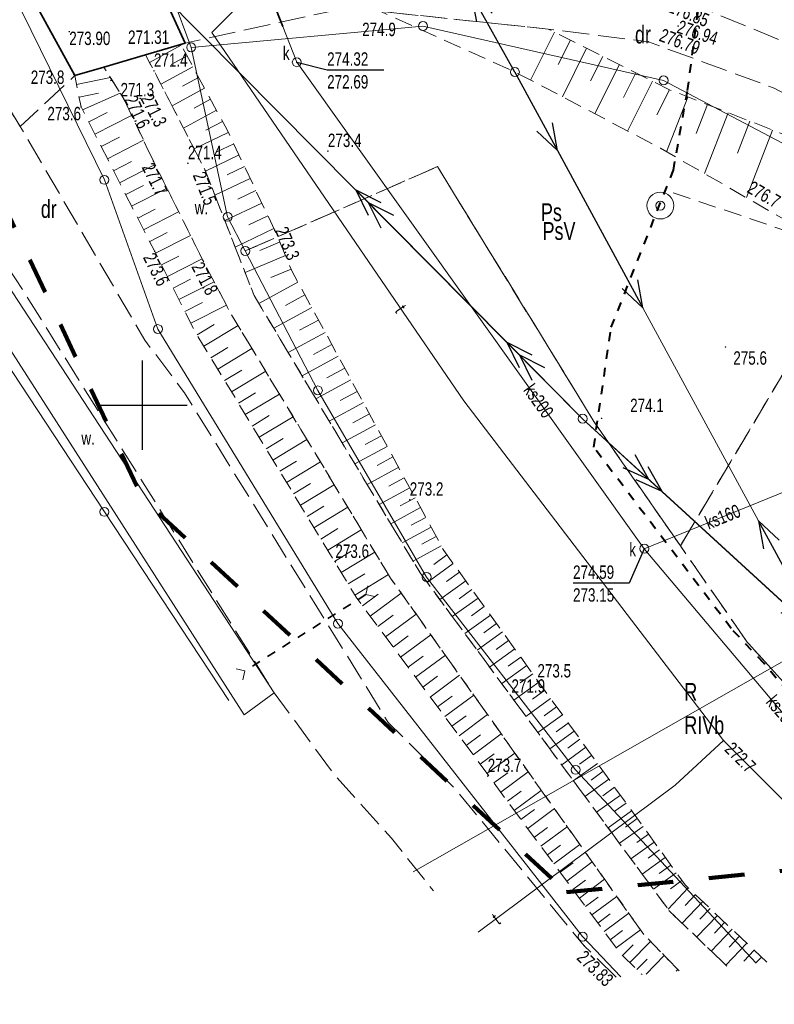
# Model space of a CAD drawing. Header units: metres. Extents: x 8377249 to 8377741, y 5529345 to 5529668.
# Tile 2 of 26: x 8377293 to 8377335, y 5529416 to 5529472. Entities that reach past the tile are written whole.
import ezdxf
from ezdxf.enums import TextEntityAlignment as Align

# ---------------------------------------------------------------- set-up
doc = ezdxf.new("R2010")
doc.units = ezdxf.units.M
doc.header["$MEASUREMENT"] = 0
for name, pattern in [('0.5_0.5', [1, 0.5, -0.5]), ('1.0_0.5', [1.5, 1, -0.5]), ('1.5_0.5', [2, 1.5, -0.5]), ('2.0_2.0', [4, 2, -2]), ('219-500', [0]), ('egkk-500', [2, 1.5, -0.5]), ('egug-500', [1, 0.5, -0.5]), ('otkz_500', [1, 0.5, -0.5]), ('suep_nn_500', [0]), ('suep_sn_500', [0]), ('supp_500', [1, 0.5, -0.5])]:
    doc.linetypes.add(name, pattern=pattern)
doc.layers.get('0').update_dxf_attribs({"color": 2, "linetype": 'CONTINUOUS', "lineweight": 5})
for name, color, linetype in [('!granica', 2, 'CONTINUOUS'), ('000 Inne (niezydentyfikowane)', 7, 'CONTINUOUS'), ('202-punkt graniczny', 7, 'CONTINUOUS'), ('209-oznaczenie konturu klasyfikacyjnego', 7, 'CONTINUOUS'), ('210-oznaczenie konturu użytku gruntowego', 7, 'CONTINUOUS'), ('217-kontur klasyfikacyjny', 7, 'CONTINUOUS'), ('218-kontur użytku gruntowego', 7, 'CONTINUOUS'), ('219-działka ewidencyjna', 7, 'CONTINUOUS'), ('inny obiekt zagospodarowania terenu', 7, 'CONTINUOUS'), ('jezdnia', 7, 'CONTINUOUS'), ('most', 7, 'CONTINUOUS'), ('obudowa ochronna przewodu', 7, 'CONTINUOUS'), ('Pieczątka na wyrysie', 7, 'CONTINUOUS'), ('pikieta naturalna', 7, 'CONTINUOUS'), ('pikieta sztuczna', 7, 'CONTINUOUS'), ('przepust', 7, 'CONTINUOUS'), ('przewód elektroenergetyczny niskiego napięcia', 7, 'CONTINUOUS'), ('przewód elektroenergetyczny średniego napięcia', 7, 'CONTINUOUS'), ('przewód kanalizacyjny', 7, 'CONTINUOUS'), ('przewód kanalizacyjny-Atr1', 7, 'CONTINUOUS'), ('przewód telekomunikacyjny podziemny', 7, 'CONTINUOUS'), ('przewód wodociągowy', 7, 'CONTINUOUS'), ('rzędna', 7, 'CONTINUOUS'), ('rzędna-Atr2', 7, 'CONTINUOUS'), ('rzędna-Atr3', 7, 'CONTINUOUS'), ('rów melioracyjny (poligon)', 7, 'CONTINUOUS'), ('rów przydrożny (poligon)', 7, 'CONTINUOUS'), ('skarpa nieumocniona', 7, 'CONTINUOUS'), ('studnia kanalizacyjna', 7, 'CONTINUOUS'), ('studnia zwykła', 7, 'CONTINUOUS'), ('słup przewodów napowietrznych', 7, 'CONTINUOUS')]:
    doc.layers.add(name, color=color, linetype=linetype)
for name, color, linetype, lineweight in [('isa_V1BD385C50508125_TUsr', 7, 'CONTINUOUS', 25), ('pikieta naturalna-Atr2', 7, 'CONTINUOUS', 18), ('pikieta sztuczna-Atr2', 7, 'CONTINUOUS', 18), ('przewód telekomunikacyjny podziemny-Atr1', 7, 'CONTINUOUS', 18), ('rów melioracyjny (poligon)-Atr17', 7, 'CONTINUOUS', 18), ('rów przydrożny (poligon)-Atr17', 7, 'CONTINUOUS', 18), ('studnia kanalizacyjna-Atr17', 7, 'CONTINUOUS', 18)]:
    doc.layers.add(name, color=color, linetype=linetype, lineweight=lineweight)
doc.styles.get("Standard").update_dxf_attribs({"font": 'IC-isocp.shx', "width": 0.75, "oblique": 15})

# ---------------------------------------------------------------- blocks, each defined once
blk = doc.blocks.new('202')
at = {"color": 0, "linetype": 'Continuous', "lineweight": 0}
blk.add_circle((0, 0), 0.25, dxfattribs=at)
blk = doc.blocks.new('PW01')
at = {"linetype": 'Continuous', "lineweight": 13}
h = blk.add_hatch(color=0, dxfattribs=at)
edge = h.paths.add_edge_path()
edge.add_arc((0, 0), 0.045, 0, 360)
blk = doc.blocks.new('SUEP2')
at = {"color": 0, "linetype": 'Continuous'}
for p, q in [((0, 0), (6.027, 0)), ((5.027, 0), (3.527, 0.5)), ((5.027, 0), (3.527, -0.5)), ((6.027, 0), (4.527, 0.5)), ((6.027, 0), (4.527, -0.5)), ((6.027, 0), (18.027, 0)), ((17.027, 0), (15.527, 0.5)), ((17.027, 0), (15.527, -0.5)), ((18.027, 0), (16.527, 0.5)), ((18.027, 0), (16.527, -0.5))]:
    blk.add_line(p, q, dxfattribs=at)
blk = doc.blocks.new('SUEP1')
at = {"color": 0, "linetype": 'Continuous'}
for p, q in [((0, 0), (5, 0)), ((5, 0), (3.5, 0.5)), ((5, 0), (3.5, -0.5)), ((5, 0), (15, 0)), ((15, 0), (13.5, 0.5)), ((15, 0), (13.5, -0.5))]:
    blk.add_line(p, q, dxfattribs=at)
blk = doc.blocks.new('US15')
at = {"color": 0, "linetype": 'Continuous', "lineweight": 13}
blk.add_circle((0, 0), 0.25, dxfattribs=at)
blk = doc.blocks.new('US13')
at = {"color": 0, "linetype": 'Continuous', "lineweight": 13}
for radius in [0.75, 0.25]:
    blk.add_circle((0, 0), radius, dxfattribs=at)
blk = doc.blocks.new('IB05')
at = {"color": 0, "linetype": 'Continuous', "lineweight": 13}
for q in [(0.354, 0.354), (0.354, -0.354)]:
    blk.add_line((0, 0), q, dxfattribs=at)
blk = doc.blocks.new('m')
at = {"color": 0}
for p, q in [((8377300, 5529447.5), (8377300, 5529452.5)), ((8377300, 5529447.5), (8377300, 5529452.5)), ((8377297.5, 5529450), (8377302.5, 5529450)), ((8377297.5, 5529450), (8377302.5, 5529450))]:
    blk.add_line(p, q, dxfattribs=at)
at = {"layer": '000 Inne (niezydentyfikowane)', "color": 7, "linetype": 'Continuous', "lineweight": 18, "flags": 128}
for points in [[(8377323.05, 5529470.87), (8377321.71, 5529468.19)], [(8377302.18, 5529470.14), (8377300.4, 5529469.18)], [(8377323.95, 5529470.42), (8377323.27, 5529469.07)], [(8377302.5, 5529469.54), (8377301.61, 5529469.06)], [(8377324.85, 5529469.97), (8377323.5, 5529467.26)], [(8377325.76, 5529469.51), (8377325.08, 5529468.15)], [(8377302.82, 5529468.94), (8377301.03, 5529467.97)], [(8377326.68, 5529469.05), (8377325.31, 5529466.31)], [(8377303.15, 5529468.34), (8377302.25, 5529467.85)], [(8377327.6, 5529468.59), (8377326.91, 5529467.21)], [(8377296.32, 5529467.95), (8377298.22, 5529468.33)], [(8377328.54, 5529468.13), (8377327.15, 5529465.34)], [(8377296.46, 5529467.23), (8377297.55, 5529467.45)], [(8377296.65, 5529466.52), (8377298.76, 5529467.45)], [(8377303.48, 5529467.73), (8377301.66, 5529466.75)], [(8377329.49, 5529467.65), (8377328.79, 5529466.25)], [(8377330.52, 5529467.24), (8377329.32, 5529464.18)], [(8377303.81, 5529467.12), (8377302.89, 5529466.62)], [(8377331.62, 5529466.82), (8377330.99, 5529465.2)], [(8377297, 5529465.85), (8377298.04, 5529466.38)], [(8377297.35, 5529465.16), (8377299.4, 5529466.21)], [(8377304.14, 5529466.5), (8377302.3, 5529465.5)], [(8377332.77, 5529466.36), (8377331.44, 5529462.97)], [(8377304.48, 5529465.88), (8377303.55, 5529465.38)], [(8377333.99, 5529465.89), (8377333.29, 5529464.1)], [(8377304.81, 5529465.26), (8377302.89, 5529464.35)], [(8377335.26, 5529465.39), (8377333.79, 5529461.62)], [(8377297.7, 5529464.47), (8377298.72, 5529464.99)], [(8377298.05, 5529463.79), (8377300.06, 5529464.82)], [(8377305.11, 5529464.63), (8377304.16, 5529464.18)], [(8377305.41, 5529464), (8377303.53, 5529463.1)], [(8377298.39, 5529463.12), (8377299.39, 5529463.63)], [(8377298.73, 5529462.45), (8377300.71, 5529463.46)], [(8377305.71, 5529463.35), (8377304.75, 5529462.89)], [(8377299.07, 5529461.79), (8377300.06, 5529462.29)], [(8377306.03, 5529462.69), (8377304.06, 5529461.75)], [(8377299.4, 5529461.13), (8377301.38, 5529462.14)], [(8377306.35, 5529462.01), (8377305.34, 5529461.53)], [(8377306.68, 5529461.31), (8377304.61, 5529460.33)], [(8377299.74, 5529460.47), (8377300.72, 5529460.97)], [(8377300.07, 5529459.82), (8377302.03, 5529460.82)], [(8377307.02, 5529460.6), (8377305.96, 5529460.1)], [(8377300.41, 5529459.16), (8377301.39, 5529459.66)], [(8377307.36, 5529459.88), (8377305.19, 5529458.85)], [(8377300.74, 5529458.51), (8377302.69, 5529459.5)], [(8377307.68, 5529459.13), (8377306.57, 5529458.66)], [(8377301.07, 5529457.86), (8377302.04, 5529458.35)], [(8377301.4, 5529457.21), (8377303.34, 5529458.19)], [(8377308, 5529458.38), (8377305.75, 5529457.43)], [(8377308.32, 5529457.62), (8377307.18, 5529457.14)], [(8377301.72, 5529456.56), (8377302.7, 5529457.05)], [(8377302.05, 5529455.91), (8377304.02, 5529456.9)], [(8377308.7, 5529456.89), (8377306.51, 5529455.7)], [(8377302.38, 5529455.25), (8377303.37, 5529455.75)], [(8377309.09, 5529456.17), (8377308.01, 5529455.58)], [(8377302.72, 5529454.59), (8377304.7, 5529455.6)], [(8377309.48, 5529455.47), (8377307.35, 5529454.31)], [(8377309.85, 5529454.77), (8377308.8, 5529454.2)], [(8377303.06, 5529453.94), (8377304.01, 5529454.52)], [(8377303.44, 5529453.3), (8377305.36, 5529454.46)], [(8377310.23, 5529454.08), (8377308.16, 5529452.96)], [(8377303.83, 5529452.66), (8377304.79, 5529453.24)], [(8377304.22, 5529452.02), (8377306.13, 5529453.18)], [(8377310.6, 5529453.4), (8377309.58, 5529452.85)], [(8377310.96, 5529452.74), (8377308.95, 5529451.64)], [(8377304.6, 5529451.39), (8377305.56, 5529451.97)], [(8377304.99, 5529450.75), (8377306.9, 5529451.91)], [(8377311.32, 5529452.08), (8377310.33, 5529451.54)], [(8377311.67, 5529451.43), (8377309.71, 5529450.36)], [(8377312.02, 5529450.78), (8377311.06, 5529450.26)], [(8377305.38, 5529450.11), (8377306.33, 5529450.69)], [(8377305.76, 5529449.48), (8377307.67, 5529450.63)], [(8377312.37, 5529450.15), (8377310.46, 5529449.11)], [(8377306.15, 5529448.84), (8377307.1, 5529449.42)], [(8377306.53, 5529448.21), (8377308.43, 5529449.36)], [(8377312.71, 5529449.53), (8377311.77, 5529449.01)], [(8377313.04, 5529448.91), (8377311.18, 5529447.9)], [(8377306.92, 5529447.57), (8377307.87, 5529448.15)], [(8377307.3, 5529446.94), (8377309.2, 5529448.09)], [(8377313.37, 5529448.3), (8377312.46, 5529447.81)], [(8377313.7, 5529447.7), (8377311.89, 5529446.72)], [(8377307.69, 5529446.31), (8377308.63, 5529446.88)], [(8377314.02, 5529447.11), (8377313.13, 5529446.63)], [(8377308.07, 5529445.68), (8377309.96, 5529446.83)], [(8377314.34, 5529446.53), (8377312.58, 5529445.57)], [(8377314.65, 5529445.95), (8377313.78, 5529445.48)], [(8377308.45, 5529445.04), (8377309.4, 5529445.62)], [(8377308.84, 5529444.41), (8377310.73, 5529445.56)], [(8377314.96, 5529445.39), (8377313.25, 5529444.46)], [(8377315.26, 5529444.83), (8377314.42, 5529444.37)], [(8377309.22, 5529443.78), (8377310.16, 5529444.36)], [(8377309.6, 5529443.15), (8377311.49, 5529444.3)], [(8377315.56, 5529444.28), (8377313.9, 5529443.37)], [(8377315.86, 5529443.73), (8377315.04, 5529443.29)], [(8377309.98, 5529442.52), (8377310.93, 5529443.1)], [(8377310.37, 5529441.9), (8377312.25, 5529443.04)], [(8377316.15, 5529443.19), (8377314.53, 5529442.31)], [(8377316.44, 5529442.66), (8377315.64, 5529442.23)], [(8377316.72, 5529442.14), (8377315.15, 5529441.28)], [(8377310.75, 5529441.27), (8377311.69, 5529441.84)], [(8377311.13, 5529440.64), (8377313.01, 5529441.78)], [(8377317.04, 5529441.63), (8377316.31, 5529441.1)], [(8377317.39, 5529441.15), (8377315.94, 5529440.09)], [(8377311.51, 5529440.01), (8377312.45, 5529440.58)], [(8377311.89, 5529439.38), (8377313.77, 5529440.53)], [(8377317.74, 5529440.66), (8377317.02, 5529440.14)], [(8377318.09, 5529440.18), (8377316.64, 5529439.13)], [(8377318.44, 5529439.7), (8377317.72, 5529439.18)], [(8377312.32, 5529438.79), (8377313.19, 5529439.44)], [(8377312.75, 5529438.21), (8377314.48, 5529439.49)], [(8377318.78, 5529439.22), (8377317.34, 5529438.18)], [(8377319.13, 5529438.74), (8377318.41, 5529438.23)], [(8377313.18, 5529437.63), (8377314.04, 5529438.27)], [(8377313.61, 5529437.05), (8377315.32, 5529438.32)], [(8377319.47, 5529438.27), (8377318.04, 5529437.24)], [(8377319.81, 5529437.79), (8377319.1, 5529437.28)], [(8377314.03, 5529436.48), (8377314.88, 5529437.11)], [(8377314.45, 5529435.91), (8377316.14, 5529437.16)], [(8377320.15, 5529437.32), (8377318.73, 5529436.3)], [(8377320.49, 5529436.85), (8377319.79, 5529436.34)], [(8377314.87, 5529435.35), (8377315.71, 5529435.97)], [(8377315.28, 5529434.79), (8377316.95, 5529436.02)], [(8377320.83, 5529436.38), (8377319.42, 5529435.36)], [(8377321.17, 5529435.91), (8377320.47, 5529435.41)], [(8377321.51, 5529435.45), (8377320.11, 5529434.44)], [(8377315.7, 5529434.23), (8377316.52, 5529434.85)], [(8377316.11, 5529433.68), (8377317.75, 5529434.9)], [(8377321.84, 5529434.98), (8377321.14, 5529434.48)], [(8377322.18, 5529434.52), (8377320.79, 5529433.51)], [(8377316.51, 5529433.13), (8377317.33, 5529433.74)], [(8377316.92, 5529432.59), (8377318.54, 5529433.79)], [(8377322.51, 5529434.06), (8377321.82, 5529433.56)], [(8377322.84, 5529433.6), (8377321.46, 5529432.6)], [(8377323.17, 5529433.14), (8377322.48, 5529432.64)], [(8377317.32, 5529432.05), (8377318.12, 5529432.64)], [(8377317.72, 5529431.51), (8377319.31, 5529432.7)], [(8377323.5, 5529432.68), (8377322.13, 5529431.69)], [(8377323.83, 5529432.23), (8377323.15, 5529431.73)], [(8377318.11, 5529430.98), (8377318.91, 5529431.57)], [(8377318.51, 5529430.45), (8377320.08, 5529431.62)], [(8377324.16, 5529431.77), (8377322.79, 5529430.79)], [(8377324.48, 5529431.32), (8377323.81, 5529430.83)], [(8377318.9, 5529429.92), (8377319.68, 5529430.5)], [(8377319.28, 5529429.4), (8377320.84, 5529430.55)], [(8377324.81, 5529430.87), (8377323.46, 5529429.89)], [(8377325.13, 5529430.42), (8377324.46, 5529429.93)], [(8377325.46, 5529429.97), (8377324.11, 5529429)], [(8377319.67, 5529428.88), (8377320.44, 5529429.45)], [(8377320.05, 5529428.36), (8377321.58, 5529429.5)], [(8377325.78, 5529429.53), (8377325.11, 5529429.04)], [(8377326.1, 5529429.08), (8377324.76, 5529428.12)], [(8377320.43, 5529427.85), (8377321.19, 5529428.42)], [(8377320.81, 5529427.34), (8377322.32, 5529428.46)], [(8377326.74, 5529428.2), (8377325.41, 5529427.24)], [(8377326.42, 5529428.64), (8377325.76, 5529428.16)], [(8377327.06, 5529427.75), (8377326.4, 5529427.28)], [(8377321.18, 5529426.84), (8377321.94, 5529427.39)], [(8377321.56, 5529426.33), (8377323.05, 5529427.44)], [(8377327.37, 5529427.32), (8377326.06, 5529426.36)], [(8377327.69, 5529426.88), (8377327.03, 5529426.4)], [(8377321.93, 5529425.84), (8377322.67, 5529426.39)], [(8377322.29, 5529425.34), (8377323.77, 5529426.43)], [(8377328.01, 5529426.44), (8377326.7, 5529425.5)], [(8377328.32, 5529426.01), (8377327.67, 5529425.54)], [(8377322.66, 5529424.85), (8377323.39, 5529425.39)], [(8377323.02, 5529424.36), (8377324.47, 5529425.44)], [(8377328.63, 5529425.57), (8377327.33, 5529424.64)], [(8377328.94, 5529425.14), (8377328.3, 5529424.67)], [(8377323.38, 5529423.88), (8377324.1, 5529424.41)], [(8377323.74, 5529423.39), (8377325.17, 5529424.46)], [(8377329.25, 5529424.71), (8377327.96, 5529423.78)], [(8377329.56, 5529424.28), (8377328.92, 5529423.82)], [(8377329.87, 5529423.85), (8377328.59, 5529422.93)], [(8377324.09, 5529422.92), (8377324.8, 5529423.44)], [(8377324.45, 5529422.44), (8377325.86, 5529423.49)], [(8377330.18, 5529423.42), (8377329.55, 5529422.96)], [(8377330.54, 5529423.01), (8377329.41, 5529421.81)], [(8377330.95, 5529422.63), (8377330.37, 5529422.02)], [(8377324.8, 5529421.97), (8377325.5, 5529422.49)], [(8377325.14, 5529421.5), (8377326.54, 5529422.53)], [(8377331.35, 5529422.24), (8377330.2, 5529421.03)], [(8377325.49, 5529421.03), (8377326.18, 5529421.55)], [(8377325.83, 5529420.57), (8377327.21, 5529421.59)], [(8377331.76, 5529421.86), (8377331.18, 5529421.25)], [(8377332.17, 5529421.47), (8377331.01, 5529420.25)], [(8377332.58, 5529421.09), (8377332, 5529420.47)], [(8377326.17, 5529420.11), (8377326.86, 5529420.62)], [(8377326.51, 5529419.66), (8377327.87, 5529420.66)], [(8377332.99, 5529420.7), (8377331.83, 5529419.47)], [(8377327.27, 5529418.83), (8377328.43, 5529420.01)], [(8377333.81, 5529419.92), (8377332.64, 5529418.69)], [(8377333.4, 5529420.31), (8377332.82, 5529419.7)], [(8377326.87, 5529419.22), (8377327.46, 5529419.82)], [(8377334.22, 5529419.53), (8377333.64, 5529418.91)], [(8377327.66, 5529418.44), (8377328.24, 5529419.03)], [(8377328.176, 5529418.178), (8377329.2, 5529419.22)], [(8377334.64, 5529419.14), (8377334.305, 5529418.788)], [(8377329.868, 5529418.346), (8377329.96, 5529418.44)]]:
    blk.add_lwpolyline(points, dxfattribs=at)
at = {"layer": '217-kontur klasyfikacyjny', "color": 92, "linetype": 'egkk-500', "lineweight": 18, "flags": 128}
for points in [[(8377305.76, 5529458.63), (8377316.51, 5529463.35)], [(8377316.51, 5529463.35), (8377305.76, 5529458.63)], [(8377316.51, 5529463.35), (8377325.26, 5529449.1)], [(8377325.26, 5529449.1), (8377316.51, 5529463.35)], [(8377330.1, 5529442.14), (8377341.7, 5529461.57)], [(8377325.26, 5529449.1), (8377330.1, 5529442.14)], [(8377330.1, 5529442.14), (8377325.26, 5529449.1)], [(8377333.83, 5529436.76), (8377330.1, 5529442.14)], [(8377340.55, 5529429.35), (8377333.83, 5529436.76)]]:
    blk.add_lwpolyline(points, dxfattribs=at)
at = {"layer": '218-kontur użytku gruntowego', "color": 3, "linetype": 'egug-500', "lineweight": 18, "flags": 128}
for points in [[(8377305.76, 5529458.63), (8377316.51, 5529463.35)], [(8377316.51, 5529463.35), (8377305.76, 5529458.63)], [(8377316.51, 5529463.35), (8377325.26, 5529449.1)], [(8377325.26, 5529449.1), (8377316.51, 5529463.35)], [(8377341.7, 5529461.57), (8377330.1, 5529442.14)], [(8377330.1, 5529442.14), (8377341.7, 5529461.57)], [(8377325.26, 5529449.1), (8377330.1, 5529442.14)], [(8377330.1, 5529442.14), (8377325.26, 5529449.1)], [(8377330.1, 5529442.14), (8377333.83, 5529436.76)], [(8377333.83, 5529436.76), (8377330.1, 5529442.14)], [(8377333.83, 5529436.76), (8377340.55, 5529429.35)], [(8377340.55, 5529429.35), (8377333.83, 5529436.76)]]:
    blk.add_lwpolyline(points, dxfattribs=at)
at = {"layer": '219-działka ewidencyjna', "color": 7, "linetype": '219-500', "lineweight": 18, "flags": 128}
for points in [[(8377297.88, 5529462.61), (8377287.1, 5529484.53)], [(8377302.73, 5529470.02), (8377299.66, 5529478.3)], [(8377315.7, 5529471.21), (8377302.73, 5529470.02)], [(8377329.16, 5529468.17), (8377315.7, 5529471.21)], [(8377304.77, 5529460.54), (8377302.73, 5529470.02)], [(8377352.52, 5529455.87), (8377329.16, 5529468.17)], [(8377300.87, 5529454.26), (8377297.88, 5529462.61)], [(8377287.098, 5529460.395), (8377297.88, 5529444.04)], [(8377305.76, 5529458.63), (8377304.77, 5529460.54)], [(8377309.82, 5529450.83), (8377305.76, 5529458.63)], [(8377310.94, 5529437.79), (8377300.87, 5529454.26)], [(8377315.9, 5529440.39), (8377309.82, 5529450.83)], [(8377304.836, 5529433.49), (8377297.88, 5529444.04)], [(8377324.24, 5529429.61), (8377315.9, 5529440.39)], [(8377324.63, 5529420.28), (8377310.94, 5529437.79)], [(8377334.348, 5529418.792), (8377324.24, 5529429.61)], [(8377326.762, 5529418.037), (8377324.63, 5529420.28)]]:
    blk.add_lwpolyline(points, dxfattribs=at)
at = {"layer": 'inny obiekt zagospodarowania terenu', "color": 7, "linetype": '1.0_0.5', "lineweight": 18, "flags": 128}
blk.add_lwpolyline([(8377329.7, 5529461.88), (8377349.56, 5529455.22), (8377354.81, 5529447.87)], dxfattribs=at)
at = {"layer": 'jezdnia', "color": 7, "linetype": '1.5_0.5', "lineweight": 18, "flags": 128}
for points in [[(8377326.51, 5529418.012), (8377324.72, 5529419.77), (8377317.47, 5529428.58), (8377313.76, 5529432.26), (8377302.36, 5529450.7), (8377300.13, 5529453.65), (8377293.17, 5529465.59), (8377287.84, 5529474.21), (8377279.81, 5529487.65), (8377275.35, 5529499.55), (8377269.32, 5529519.92), (8377263.89, 5529530.95), (8377262.735, 5529532.372)], [(8377274.764, 5529486.692), (8377277.16, 5529481.46), (8377285.2, 5529468.73), (8377287.39, 5529465.53), (8377290.29, 5529460.98), (8377292.91, 5529457.08), (8377307.38, 5529433.92), (8377310.72, 5529429.36), (8377313.93, 5529425.79), (8377316.285, 5529422.852)]]:
    blk.add_lwpolyline(points, dxfattribs=at)
for points in [[(8377329.25, 5529473.07), (8377313.56, 5529475.31), (8377308.87, 5529475.4), (8377309.43, 5529476.85), (8377313.09, 5529479.47), (8377314.79, 5529479.57), (8377311.94, 5529483.19), (8377311.67, 5529482.87), (8377302.27, 5529475.01), (8377300.29, 5529474.87), (8377302.39, 5529470.26), (8377310.5, 5529472.03), (8377313.34, 5529472.03), (8377322.7, 5529471.04), (8377328.31, 5529470.33), (8377335.35, 5529467.74), (8377342.45, 5529463.93), (8377351.41, 5529457.89), (8377349.77, 5529463.09), (8377349.39, 5529464.17), (8377346.62, 5529466.53), (8377347.42, 5529469.55), (8377342.81, 5529471.2), (8377341.22, 5529469.39), (8377339.84, 5529468.71)], [(8377287.84, 5529474.21), (8377293.17, 5529465.59), (8377296.22, 5529468.44), (8377293.84, 5529472.81)]]:
    blk.add_lwpolyline(points, close=True, dxfattribs=at)
at = {"layer": 'most', "color": 7, "linetype": 'Continuous', "lineweight": 35, "flags": 128}
blk.add_lwpolyline([(8377293.84, 5529472.81), (8377296.22, 5529468.44), (8377297.85, 5529468.92), (8377300.17, 5529469.6), (8377302.39, 5529470.26), (8377300.29, 5529474.87), (8377297.92, 5529474.12), (8377295.71, 5529473.41)], close=True, dxfattribs=at)
at = {"layer": 'obudowa ochronna przewodu', "color": 7, "linetype": 'Continuous', "lineweight": 35, "flags": 128}
blk.add_lwpolyline([(8377307.85, 5529471.19), (8377306.2, 5529475.39)], dxfattribs=at)
at = {"layer": 'Pieczątka na wyrysie', "color": 6, "linetype": '2.0_2.0', "lineweight": 100, "flags": 128}
blk.add_lwpolyline([(8377323.73, 5529422.76), (8377420.35, 5529432.38), (8377449.98, 5529461.04), (8377474.1, 5529459.19), (8377505.85, 5529470.12), (8377522.08, 5529509.99), (8377508.32, 5529651.45), (8377422.59, 5529668.03), (8377402.84, 5529617.58), (8377398.96, 5529555.85), (8377347.1, 5529582.31), (8377323.82, 5529618.99), (8377254.67, 5529563.96), (8377272.05, 5529523.3), (8377279.63, 5529487.85), (8377300.02, 5529444.79)], close=True, dxfattribs=at)
at = {"layer": 'przepust', "color": 7, "linetype": 'otkz_500', "lineweight": 35, "flags": 128}
blk.add_lwpolyline([(8377312.5, 5529439.41), (8377305.73, 5529435.14)], dxfattribs=at)
at = {"layer": 'przewód elektroenergetyczny niskiego napięcia', "color": 1, "linetype": 'suep_nn_500', "lineweight": 18, "flags": 128}
for points in [[(8377320.84, 5529468.64), (8377296.64, 5529511.94)], [(8377341.63, 5529430.35), (8377320.84, 5529468.64)]]:
    blk.add_lwpolyline(points, dxfattribs=at)
at = {"layer": 'przewód elektroenergetyczny średniego napięcia', "color": 1, "linetype": 'suep_sn_500', "lineweight": 18, "flags": 128}
for points in [[(8377271.263, 5529503.068), (8377324.63, 5529449.25)], [(8377324.63, 5529449.25), (8377355.554, 5529420.904)]]:
    blk.add_lwpolyline(points, dxfattribs=at)
at = {"layer": 'przewód kanalizacyjny', "color": 34, "linetype": 'Continuous', "lineweight": 18, "flags": 128}
for points in [[(8377346.612, 5529420.014), (8377328.08, 5529441.98), (8377308.64, 5529469.19), (8377307.85, 5529471.19), (8377306.2, 5529475.39), (8377297.63, 5529497.2), (8377294.8, 5529503.81), (8377290.74, 5529507.88), (8377279.45, 5529519.21), (8377270.85, 5529527.86)], [(8377338.71, 5529446.3), (8377328.08, 5529441.98)]]:
    blk.add_lwpolyline(points, dxfattribs=at)
at = {"layer": 'przewód telekomunikacyjny podziemny', "color": 30, "linetype": 'Continuous', "lineweight": 18, "flags": 128}
for points in [[(8377332.52, 5529431.25), (8377317.99, 5529450.25), (8377303.88, 5529470.85), (8377311.75, 5529478.71), (8377315.99, 5529489.4)], [(8377392.93, 5529424.625), (8377389.33, 5529426.68), (8377376.94, 5529431.87), (8377368.35, 5529435.61), (8377366.65, 5529435.72), (8377363.39, 5529435.75), (8377356.37, 5529438.98), (8377352.19, 5529429.86), (8377343.69, 5529420.07), (8377332.52, 5529431.25), (8377329.8, 5529428.76), (8377318.788, 5529420.526)]]:
    blk.add_lwpolyline(points, dxfattribs=at)
at = {"layer": 'przewód wodociągowy', "color": 5, "linetype": 'Continuous', "lineweight": 18, "flags": 128}
blk.add_lwpolyline([(8377388.474, 5529424.182), (8377384.4, 5529426.19), (8377372.93, 5529430.83), (8377360.79, 5529435.74), (8377354.94, 5529437.23), (8377346.31, 5529438.04), (8377337.66, 5529436.72), (8377315.146, 5529423.911)], dxfattribs=at)
at = {"layer": 'rzędna-Atr2', "color": 7, "flags": 128}
for points in [[(8377308.64, 5529469.19), (8377310.34, 5529468.76), (8377313.518, 5529468.76)], [(8377328.08, 5529441.98), (8377327.24, 5529440.06), (8377324.094, 5529440.06)]]:
    blk.add_lwpolyline(points, dxfattribs=at)
at = {"layer": 'rów melioracyjny (poligon)', "color": 7, "linetype": '0.5_0.5', "lineweight": 18, "flags": 128}
blk.add_lwpolyline([(8377332.705, 5529418.629), (8377329.48, 5529421.72), (8377315.54, 5529440.63), (8377306.25, 5529456.14), (8377303.51, 5529463.15), (8377300.65, 5529468.71), (8377300.17, 5529469.6), (8377297.85, 5529468.92), (8377298.98, 5529467.1), (8377300.62, 5529463.65), (8377303.39, 5529458.1), (8377304.94, 5529455.15), (8377313.88, 5529440.34), (8377328.06, 5529420.39), (8377330.038, 5529418.363)], dxfattribs=at)
at = {"layer": 'rów przydrożny (poligon)', "color": 7, "linetype": 'Continuous', "lineweight": 18, "flags": 128}
blk.add_lwpolyline([(8377305.7, 5529432.69), (8377307.38, 5529433.92), (8377292.43, 5529456.77), (8377290.92, 5529455.71)], close=True, dxfattribs=at)
at = {"layer": 'skarpa nieumocniona', "color": 7, "linetype": '1.0_0.5', "lineweight": 18, "flags": 128}
blk.add_lwpolyline([(8377352.66, 5529447.16), (8377355.22, 5529449.12), (8377348.73, 5529456.71), (8377348.42, 5529458.17), (8377343.14, 5529460.23), (8377338.45, 5529464.14), (8377329.49, 5529467.65), (8377322.7, 5529471.04), (8377313.34, 5529472.03), (8377320.84, 5529468.64), (8377322.51, 5529467.78), (8377328.98, 5529464.38), (8377336.01, 5529460.34), (8377340.26, 5529457.98), (8377346.67, 5529454.45)], close=True, dxfattribs=at)
blk.add_lwpolyline([(8377352.66, 5529447.16), (8377355.22, 5529449.12), (8377348.73, 5529456.71), (8377348.42, 5529458.17), (8377343.14, 5529460.23), (8377338.45, 5529464.14), (8377329.49, 5529467.65), (8377322.7, 5529471.04), (8377313.34, 5529472.03), (8377320.84, 5529468.64), (8377322.51, 5529467.78), (8377328.98, 5529464.38), (8377336.01, 5529460.34), (8377340.26, 5529457.98), (8377346.67, 5529454.45)], close=True, dxfattribs=at)
for points in [[(8377334.944, 5529418.852), (8377330.36, 5529423.18), (8377316.87, 5529441.87), (8377308.38, 5529457.48), (8377307.41, 5529459.78), (8377304.72, 5529465.44), (8377302.15, 5529470.19), (8377300.17, 5529469.6), (8377300.65, 5529468.71), (8377303.51, 5529463.15), (8377306.25, 5529456.14), (8377315.54, 5529440.63), (8377329.48, 5529421.72), (8377332.705, 5529418.629)], [(8377334.944, 5529418.852), (8377330.36, 5529423.18), (8377316.87, 5529441.87), (8377308.38, 5529457.48), (8377307.41, 5529459.78), (8377304.72, 5529465.44), (8377302.15, 5529470.19), (8377300.17, 5529469.6), (8377300.65, 5529468.71), (8377303.51, 5529463.15), (8377306.25, 5529456.14), (8377315.54, 5529440.63), (8377329.48, 5529421.72), (8377332.705, 5529418.629)], [(8377330.038, 5529418.363), (8377328.06, 5529420.39), (8377313.88, 5529440.34), (8377304.94, 5529455.15), (8377303.39, 5529458.1), (8377300.62, 5529463.65), (8377298.98, 5529467.1), (8377297.85, 5529468.92), (8377296.22, 5529468.44), (8377296.57, 5529466.69), (8377300.69, 5529458.61), (8377303.01, 5529454.01), (8377311.96, 5529439.27), (8377326.73, 5529419.36), (8377327.954, 5529418.156)], [(8377330.038, 5529418.363), (8377328.06, 5529420.39), (8377313.88, 5529440.34), (8377304.94, 5529455.15), (8377303.39, 5529458.1), (8377300.62, 5529463.65), (8377298.98, 5529467.1), (8377297.85, 5529468.92), (8377296.22, 5529468.44), (8377296.57, 5529466.69), (8377300.69, 5529458.61), (8377303.01, 5529454.01), (8377311.96, 5529439.27), (8377326.73, 5529419.36), (8377327.954, 5529418.156)]]:
    blk.add_lwpolyline(points, dxfattribs=at)
at = {"layer": '202-punkt graniczny', "color": 7, "linetype": 'Continuous', "lineweight": 18}
for p in [(8377315.7, 5529471.21), (8377302.73, 5529470.02), (8377329.16, 5529468.17), (8377297.88, 5529462.61), (8377304.77, 5529460.54), (8377305.76, 5529458.63), (8377300.87, 5529454.26), (8377309.82, 5529450.83), (8377297.88, 5529444.04), (8377315.9, 5529440.39), (8377310.94, 5529437.79), (8377324.24, 5529429.61), (8377324.63, 5529420.28)]:
    blk.add_blockref('202', p, dxfattribs=at)
at = {"layer": 'pikieta naturalna', "color": 7, "linetype": 'Continuous', "lineweight": 13}
for p in [(8377296.16, 5529468.53), (8377300.65, 5529468.71), (8377298.24, 5529468.17), (8377296.57, 5529466.69), (8377298.98, 5529467.1), (8377299.88, 5529467.17), (8377310.38, 5529464.22), (8377300.62, 5529463.65), (8377302.55, 5529463.54), (8377303.51, 5529463.15), (8377307.41, 5529459.78), (8377300.69, 5529458.61), (8377303.39, 5529458.1), (8377332.62, 5529453.26), (8377325.69, 5529449.27), (8377314.96, 5529444.72), (8377310.8, 5529441.24), (8377322.1, 5529434.55), (8377320.65, 5529433.7), (8377319.32, 5529429.26)]:
    blk.add_blockref('PW01', p, dxfattribs=at)
at = {"layer": 'pikieta sztuczna', "color": 7, "linetype": 'Continuous', "lineweight": 13}
for p in [(8377329.97, 5529471.21), (8377295.91, 5529470.9), (8377302.39, 5529470.26), (8377328.31, 5529470.33), (8377324.72, 5529419.77)]:
    blk.add_blockref('PW01', p, dxfattribs=at)
at = {"layer": 'przepust', "color": 7, "linetype": 'Continuous', "lineweight": 35}
for p, rotation in [((8377312.5, 5529439.41), 32.24100000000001), ((8377305.73, 5529435.14), 212.241)]:
    blk.add_blockref('IB05', p, dxfattribs=dict(at, rotation=rotation))
at = {"layer": 'przewód elektroenergetyczny niskiego napięcia', "color": 1, "linetype": 'Continuous', "lineweight": 18}
for p, rotation in [((8377320.84, 5529468.64), 119.2), ((8377320.84, 5529468.64), 298.4999999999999), ((8377341.63, 5529430.35), 118.5)]:
    blk.add_blockref('SUEP1', p, dxfattribs=dict(at, rotation=rotation))
at = {"layer": 'przewód elektroenergetyczny średniego napięcia', "color": 1, "linetype": 'Continuous', "lineweight": 18}
for rotation in [134.759, 317.49]:
    blk.add_blockref('SUEP2', (8377324.63, 5529449.25), dxfattribs=dict(at, rotation=rotation))
at = {"layer": 'rzędna', "color": 34, "linetype": 'Continuous', "lineweight": 18}
for p in [(8377308.64, 5529469.19), (8377328.08, 5529441.98)]:
    blk.add_blockref('PW01', p, dxfattribs=at)
at = {"layer": 'rzędna', "color": 30, "linetype": 'Continuous', "lineweight": 18}
blk.add_blockref('PW01', (8377332.52, 5529431.25), dxfattribs=at)
at = {"layer": 'studnia kanalizacyjna', "color": 34, "linetype": 'Continuous', "lineweight": 18}
for p in [(8377308.64, 5529469.19), (8377328.08, 5529441.98)]:
    blk.add_blockref('US15', p, dxfattribs=at)
at = {"layer": 'studnia zwykła', "color": 5, "linetype": 'Continuous', "lineweight": 18}
blk.add_blockref('US13', (8377328.98, 5529461.17), dxfattribs=at)
at = {"layer": 'słup przewodów napowietrznych', "color": 7, "linetype": 'Continuous', "lineweight": 18}
for p in [(8377320.84, 5529468.64), (8377324.63, 5529449.25)]:
    blk.add_blockref('US15', p, dxfattribs=at)
at = {"layer": '209-oznaczenie konturu klasyfikacyjnego', "color": 92, "linetype": 'Continuous', "lineweight": 18, "width": 0.75}
for s, p in [('PsV', (8377322.39, 5529460.25)), ('RIVb', (8377330.32, 5529432.61))]:
    blk.add_text(s, height=1, dxfattribs=at).set_placement(p, align=Align.TOP_LEFT)
at = {"layer": '210-oznaczenie konturu użytku gruntowego', "color": 3, "linetype": 'Continuous', "lineweight": 18, "width": 0.75}
for s, p in [('dr', (8377327.56, 5529470.24)), ('dr', (8377294.32, 5529460.48)), ('Ps', (8377322.3, 5529460.3)), ('R', (8377330.32, 5529433.47))]:
    blk.add_text(s, height=1, dxfattribs=at).set_placement(p)
at = {"layer": 'pikieta naturalna-Atr2', "color": 7, "width": 0.75}
blk.add_text('274.9', height=0.75, dxfattribs=at).set_placement((8377313.24, 5529471.4), align=Align.TOP_CENTER)
for s, p in [('271.4', (8377300.65, 5529468.71)), ('273.4', (8377310.38, 5529464.22)), ('271.4', (8377302.55, 5529463.54)), ('273.2', (8377314.96, 5529444.72)), ('273.6', (8377310.8, 5529441.24)), ('273.5', (8377322.1, 5529434.55)), ('271.9', (8377320.65, 5529433.7)), ('273.7', (8377319.32, 5529429.26))]:
    blk.add_text(s, height=0.75, dxfattribs=at).set_placement(p, align=Align.BOTTOM_LEFT)
blk.add_text('273.8', height=0.75, dxfattribs=at).set_placement((8377295.64, 5529468.35), align=Align.MIDDLE_RIGHT)
for s, p in [('271.3', (8377298.78, 5529468.03)), ('275.6', (8377333.06, 5529453.02))]:
    blk.add_text(s, height=0.75, dxfattribs=at).set_placement(p, align=Align.TOP_LEFT)
for s, rotation, p in [('271.6', 295.425, (8377298.98, 5529467.1)), ('271.3', 297.212, (8377299.88, 5529467.17)), ('273.3', 292.867, (8377307.41, 5529459.78))]:
    blk.add_text(s, height=0.75, rotation=rotation, dxfattribs=at).set_placement(p)
blk.add_text('273.6', height=0.75, dxfattribs=at).set_placement((8377296.57, 5529466.69), align=Align.TOP_RIGHT)
for s, rotation, p in [('271.7', 296.524, (8377300.62, 5529463.65)), ('271.5', 291.349, (8377303.51, 5529463.15)), ('276.7', 330.115, (8377334.15, 5529462.59)), ('273.6', 296.764, (8377300.69, 5529458.61)), ('271.8', 297.719, (8377303.39, 5529458.1))]:
    blk.add_text(s, height=0.75, rotation=rotation, dxfattribs=at).set_placement(p, align=Align.TOP_LEFT)
blk.add_text('274.1', height=0.75, dxfattribs=at).set_placement((8377327.29, 5529449.62))
at = {"layer": 'pikieta sztuczna-Atr2', "color": 7, "width": 0.75}
for s, rotation, p in [('276.85', 337.622, (8377329.66, 5529472.71)), ('276.79', 339.801, (8377329.12, 5529471.1)), ('273.83', 315.518, (8377324.78, 5529419.58))]:
    blk.add_text(s, height=0.75, rotation=rotation, dxfattribs=at).set_placement(p, align=Align.TOP_LEFT)
blk.add_text('276.94', height=0.75, rotation=341.85, dxfattribs=at).set_placement((8377329.97, 5529471.21), align=Align.MIDDLE_LEFT)
blk.add_text('273.90', height=0.75, dxfattribs=at).set_placement((8377295.91, 5529470.9), align=Align.TOP_LEFT)
blk.add_text('271.31', height=0.75, dxfattribs=at).set_placement((8377301.5, 5529470.59), align=Align.MIDDLE_RIGHT)
at = {"layer": 'przewód kanalizacyjny-Atr1', "color": 34, "width": 0.75}
for s, rotation, p in [('ks200', 305.544, (8377321.59, 5529451.06)), ('ks160', 22.116, (8377331.54, 5529443.39)), ('ks200', 310.153, (8377335.13, 5529433.62))]:
    blk.add_text(s, height=0.75, rotation=rotation, dxfattribs=at).set_placement(p, align=Align.MIDDLE_LEFT)
at = {"layer": 'przewód telekomunikacyjny podziemny-Atr1', "color": 30, "width": 0.75}
for rotation, p in [(304.409, (8377314.4, 5529455.49)), (36.787, (8377319.7, 5529421.21))]:
    blk.add_text('t', height=0.75, rotation=rotation, dxfattribs=at).set_placement(p, align=Align.MIDDLE_LEFT)
at = {"layer": 'rzędna-Atr2', "color": 34, "width": 0.75}
for s, p in [('274.32', (8377310.34, 5529468.768)), ('274.59', (8377324.094, 5529440.067))]:
    blk.add_text(s, height=0.75, dxfattribs=at).set_placement(p, align=Align.BOTTOM_LEFT)
at = {"layer": 'rzędna-Atr2', "color": 30, "width": 0.75}
blk.add_text('272.7', height=0.75, rotation=314.974, dxfattribs=at).set_placement((8377332.79, 5529430.97), align=Align.MIDDLE_LEFT)
at = {"layer": 'rzędna-Atr3', "color": 34, "width": 0.75}
for s, p in [('272.69', (8377310.34, 5529467.492)), ('273.15', (8377324.094, 5529438.792))]:
    blk.add_text(s, height=0.75, dxfattribs=at).set_placement(p, align=Align.BOTTOM_LEFT)
at = {"layer": 'rów melioracyjny (poligon)-Atr17', "color": 7, "width": 0.75}
blk.add_text('w.', height=0.75, dxfattribs=at).set_placement((8377302.93, 5529460.68))
at = {"layer": 'rów przydrożny (poligon)-Atr17', "color": 7, "width": 0.75}
blk.add_text('w.', height=0.75, dxfattribs=at).set_placement((8377296.59, 5529447.79))
at = {"layer": 'studnia kanalizacyjna-Atr17', "color": 34, "width": 0.75}
for p in [(8377307.86, 5529469.32), (8377327.24, 5529441.56)]:
    blk.add_text('k', height=0.75, dxfattribs=at).set_placement(p)

msp = doc.modelspace()

# ---------------------------------------------------------------- linework, layer by layer
at = {"layer": '!granica', "color": 1, "linetype": 'supp_500', "lineweight": 40}
msp.add_lwpolyline([(8377411.316, 5529373.117), (8377406.448, 5529376.499), (8377402.526, 5529378.799), (8377399.754, 5529383.06), (8377396.307, 5529392.46), (8377386.512, 5529397.494), (8377380.044, 5529406.158), (8377375.407, 5529414.273), (8377366.987, 5529418.239), (8377354.173, 5529426.416), (8377351.366, 5529428.063), (8377347.095, 5529427.087), (8377343.19, 5529425.561), (8377334.77, 5529435.568), (8377332.939, 5529437.521), (8377325.251, 5529447.65), (8377326.227, 5529454.361), (8377329.707, 5529463.143), (8377330.498, 5529467.602), (8377331.231, 5529473.094)], dxfattribs=at)

# ---------------------------------------------------------------- block references
at = {"layer": 'isa_V1BD385C50508125_TUsr', "linetype": 'ByBlock'}
msp.add_blockref('m', (0, 0), dxfattribs=at)

doc.saveas('drawing.dxf')
